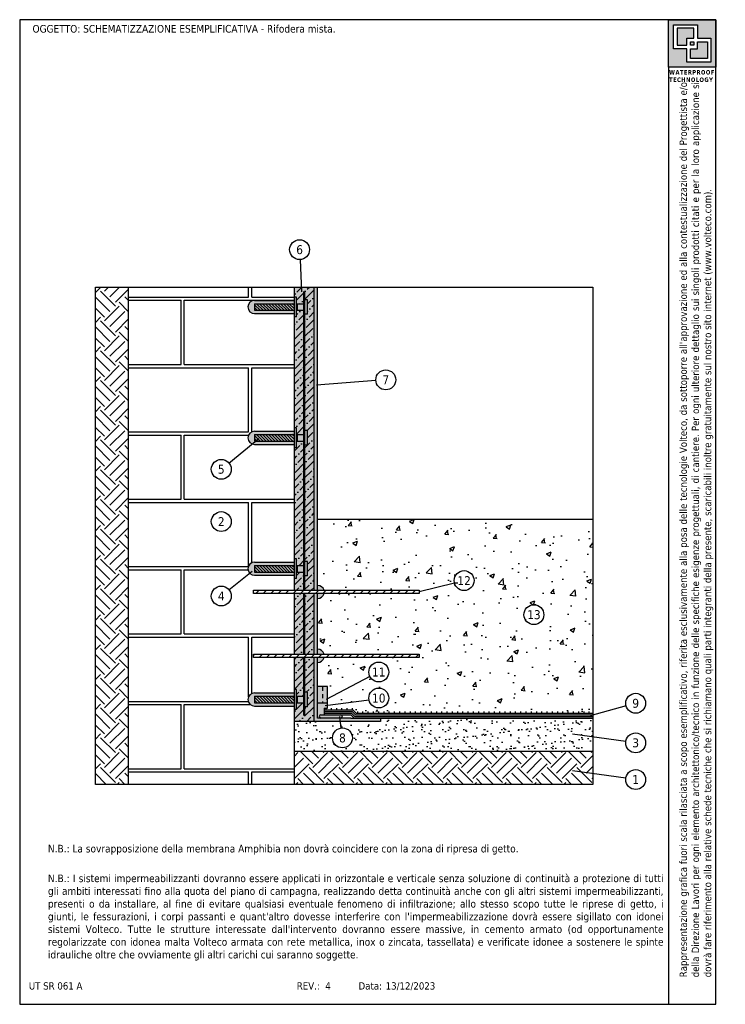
# Model space of a CAD drawing. Extents: x 81083 to 81104.3, y -8484.4 to -8454.7.
import ezdxf
from ezdxf.enums import TextEntityAlignment as Align

# ---------------------------------------------------------------- set-up
doc = ezdxf.new("R2010")
doc.units = 0
doc.header["$LTSCALE"] = 25
doc.header["$MEASUREMENT"] = 0
for name, pattern in [('CONTINUA', [0]), ('HIDDEN', [0.375, 0.25, -0.125]), ('TRATTEGGIATA', [0.75, 0.5, -0.25])]:
    doc.linetypes.add(name, pattern=pattern)
doc.layers.get('0').update_dxf_attribs({"linetype": 'CONTINUOUS'})
doc.layers.add('0.4', color=7, linetype='CONTINUA', lineweight=30)
doc.layers.add('143', color=7, linetype='CONTINUA')
doc.layers.add('contorno', color=6, linetype='CONTINUOUS', plot=False)
doc.layers.add('nascosto', color=7, linetype='CONTINUOUS', lineweight=25, plot=False)
doc.styles.add('Tahoma', font='tahoma.ttf', dxfattribs={"height": 0.35})
pattern_1 = [(45, (76174.60351, -9430.36877), (0.084189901, 0.308696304), [0.396875, -0.079375, 0, -0.079375])]

msp = doc.modelspace()

# ---------------------------------------------------------------- hatches: boundary and pattern name
at = {"linetype": 'CONTINUA', "lineweight": 5}
h = msp.add_hatch(dxfattribs=at)
h.set_pattern_fill('EARTH', color=8, scale=0.1, angle=45, style=0)
h.set_pattern_definition([(45, (76174.6035, -9430.3688), (0, 0.89802561), [0.635, -0.635]), (45, (76174.43513, -9430.2004), (0, 0.89802561), [0.635, -0.635]), (45, (76174.26675, -9430.032), (0, 0.89802561), [0.635, -0.635]), (135, (76174.26675, -9429.91976), (-0.89802561, 0), [0.635, -0.635]), (135, (76174.43513, -9429.7514), (-0.89802561, 0), [0.635, -0.635]), (135, (76174.6035, -9429.583), (-0.89802561, 0), [0.635, -0.635])])
h.paths.add_polyline_path([(81100.301, -8476.735), (81091.301, -8476.735), (81091.301, -8477.735), (81100.301, -8477.735)])
h.paths.add_polyline_path([(81086.301, -8462.735), (81085.301, -8462.735), (81085.301, -8477.735), (81086.301, -8477.735)])
at = {"linetype": 'CONTINUA'}
h = msp.add_hatch(dxfattribs=at)
h.set_pattern_fill('AR-B816C', color=256, scale=0.01, style=0)
h.set_pattern_definition([(0, (76174.6035, -9430.3688), (2.032, 2.032), [3.96875, -0.09525]), (0, (76172.5715, -9430.2735), (2.032, 2.032), [3.96875, -0.09525]), (90, (76174.6035, -9430.3688), (-2.032, 2.032), [-2.12725, 1.93675]), (90, (76174.5083, -9430.3688), (-2.032, 2.032), [-2.12725, 1.93675])])
h.paths.add_polyline_path([(81091.301, -8467.483), (81090.101, -8467.483, -1), (81090.101, -8467.083), (81091.301, -8467.083), (81091.301, -8466.983), (81091.301, -8463.536), (81090.101, -8463.536, -1), (81090.101, -8463.136), (81091.301, -8463.136), (81091.301, -8463.036), (81091.301, -8462.735), (81086.301, -8462.735), (81086.301, -8477.735), (81091.301, -8477.735), (81091.301, -8475.377), (81090.101, -8475.377, -1), (81090.101, -8474.977), (81091.301, -8474.977), (81091.301, -8474.877), (81091.301, -8473.907), (81090.068, -8473.907), (81090.068, -8473.807), (81091.301, -8473.807), (81091.301, -8471.982), (81090.068, -8471.982), (81090.068, -8471.882), (81091.301, -8471.882), (81091.301, -8471.43), (81090.101, -8471.43, -1), (81090.101, -8471.03), (81091.301, -8471.03), (81091.301, -8470.93)])
h = msp.add_hatch(color=253)
h.dxf.hatch_style = 1
h.paths.add_polyline_path([(81091.901, -8462.735), (81091.301, -8462.735), (81091.301, -8463.036), (81091.361, -8463.036), (81091.361, -8463.256), (81091.381, -8463.236), (81091.381, -8463.436), (81091.361, -8463.636), (81091.301, -8463.636), (81091.301, -8466.983), (81091.361, -8466.983), (81091.361, -8467.203), (81091.381, -8467.183), (81091.621, -8467.183), (81091.621, -8467.063), (81091.701, -8467.063), (81091.701, -8467.503), (81091.621, -8467.503), (81091.621, -8467.383), (81091.361, -8467.383), (81091.361, -8467.583), (81091.301, -8467.583), (81091.301, -8470.93), (81091.361, -8470.93), (81091.361, -8471.15), (81091.381, -8471.13), (81091.621, -8471.13), (81091.621, -8471.01), (81091.701, -8471.01), (81091.701, -8471.45), (81091.621, -8471.45), (81091.621, -8471.33), (81091.361, -8471.33), (81091.361, -8471.53), (81091.301, -8471.53), (81091.301, -8471.882), (81091.901, -8471.882)])
h.paths.add_polyline_path([(81091.621, -8463.116), (81091.701, -8463.116), (81091.701, -8463.556), (81091.621, -8463.556)], flags=16)
h = msp.add_hatch()
h.set_pattern_fill('ANSI36', color=256, scale=0.05)
h.set_pattern_definition(pattern_1)
h.paths.add_polyline_path([(81091.901, -8462.735), (81091.301, -8462.735), (81091.301, -8463.036), (81091.361, -8463.036), (81091.361, -8463.256), (81091.381, -8463.236), (81091.621, -8463.236), (81091.621, -8463.116), (81091.701, -8463.116), (81091.701, -8463.556), (81091.621, -8463.556), (81091.621, -8463.436), (81091.601, -8463.436), (81091.601, -8467.183), (81091.621, -8467.183), (81091.621, -8467.063), (81091.701, -8467.063), (81091.701, -8467.503), (81091.621, -8467.503), (81091.621, -8467.383), (81091.601, -8467.383), (81091.601, -8471.13), (81091.621, -8471.13), (81091.621, -8471.01), (81091.701, -8471.01), (81091.701, -8471.45), (81091.621, -8471.45), (81091.621, -8471.33), (81091.601, -8471.33), (81091.601, -8471.882), (81091.901, -8471.882)])
h = msp.add_hatch(color=146)
h.dxf.hatch_style = 1
h.paths.add_polyline_path([(81092.001, -8462.735), (81091.901, -8462.735), (81091.901, -8471.882), (81092.001, -8471.882)])
h.paths.add_polyline_path([(81092.001, -8471.982), (81091.901, -8471.982), (81091.901, -8473.807), (81092.001, -8473.807)])
h.paths.add_polyline_path([(81092.001, -8473.907), (81091.901, -8473.907), (81091.901, -8475.835), (81093.901, -8475.835), (81093.901, -8475.735), (81092.001, -8475.735)])
h = msp.add_hatch(color=58)
h.dxf.hatch_style = 1
h.paths.add_polyline_path([(81090.101, -8467.183), (81091.301, -8467.183), (81091.301, -8467.083), (81090.101, -8467.083, 0.826373), (81090.027, -8467.469), (81090.131, -8467.383), (81090.101, -8467.383)])
h.paths.add_polyline_path([(81091.301, -8467.383), (81090.131, -8467.383), (81090.027, -8467.469, 0.095067), (81090.101, -8467.483), (81091.301, -8467.483)])
h.paths.add_polyline_path([(81091.301, -8463.136), (81090.101, -8463.136, 1), (81090.101, -8463.536), (81091.301, -8463.536), (81091.301, -8463.436), (81090.101, -8463.436), (81090.101, -8463.236), (81091.301, -8463.236)])
h = msp.add_hatch(color=8)
h.dxf.hatch_style = 1
h.paths.add_polyline_path([(81091.301, -8467.183), (81090.101, -8467.183), (81090.101, -8467.381), (81090.103, -8467.383), (81091.301, -8467.383)])
h.paths.add_polyline_path([(81091.301, -8463.236), (81090.101, -8463.236), (81090.101, -8463.434), (81090.103, -8463.436), (81091.301, -8463.436)])
h = msp.add_hatch()
h.set_pattern_fill('ANSI31', color=256, scale=0.02, angle=-90)
h.set_pattern_definition([(315, (79913.139576, -6153.445753), (0.0449012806, 0.0449012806), [])])
h.paths.add_polyline_path([(81091.301, -8463.436), (81091.301, -8463.236), (81090.101, -8463.236), (81090.101, -8463.434), (81090.103, -8463.436)])
h = msp.add_hatch(color=8)
h.dxf.hatch_style = 1
h.paths.add_polyline_path([(81091.361, -8466.983), (81091.301, -8466.983), (81091.301, -8467.583), (81091.361, -8467.583)])
h.paths.add_polyline_path([(81091.381, -8467.183), (81091.361, -8467.203), (81091.361, -8467.363), (81091.381, -8467.383)])
h.paths.add_polyline_path([(81091.601, -8467.183), (81091.381, -8467.183), (81091.381, -8467.383), (81091.601, -8467.383)])
h.paths.add_polyline_path([(81091.621, -8467.183), (81091.601, -8467.183), (81091.601, -8467.383), (81091.621, -8467.383)])
h.paths.add_polyline_path([(81091.701, -8467.063), (81091.621, -8467.063), (81091.621, -8467.503), (81091.701, -8467.503)])
h.paths.add_polyline_path([(81091.361, -8463.036), (81091.301, -8463.036), (81091.301, -8463.636), (81091.361, -8463.636)])
h.paths.add_polyline_path([(81091.381, -8463.236), (81091.361, -8463.256), (81091.361, -8463.416), (81091.381, -8463.436)])
h.paths.add_polyline_path([(81091.601, -8463.236), (81091.381, -8463.236), (81091.381, -8463.436), (81091.601, -8463.436)])
h.paths.add_polyline_path([(81091.621, -8463.236), (81091.601, -8463.236), (81091.601, -8463.436), (81091.621, -8463.436)])
h.paths.add_polyline_path([(81091.701, -8463.116), (81091.621, -8463.116), (81091.621, -8463.556), (81091.701, -8463.556)])
h = msp.add_hatch()
h.set_pattern_fill('ANSI36', color=256, scale=0.05)
h.set_pattern_definition(pattern_1)
h.paths.add_polyline_path([(81091.601, -8463.436), (81091.361, -8463.436), (81091.361, -8463.636), (81091.301, -8463.636), (81091.301, -8466.983), (81091.361, -8466.983), (81091.361, -8467.203), (81091.381, -8467.183), (81091.601, -8467.183)])
h.paths.add_polyline_path([(81091.601, -8467.383), (81091.361, -8467.383), (81091.361, -8467.583), (81091.301, -8467.583), (81091.301, -8470.93), (81091.361, -8470.93), (81091.361, -8471.15), (81091.381, -8471.13), (81091.601, -8471.13)])
h.paths.add_polyline_path([(81091.601, -8471.33), (81091.381, -8471.33), (81091.361, -8471.31), (81091.361, -8471.53), (81091.301, -8471.53), (81091.301, -8471.882), (81091.601, -8471.882)])
h.paths.add_polyline_path([(81091.601, -8471.982), (81091.301, -8471.982), (81091.301, -8473.807), (81091.601, -8473.807)])
h = msp.add_hatch()
h.set_pattern_fill('ANSI31', color=256, scale=0.02, angle=-90)
h.set_pattern_definition([(315, (79913.139576, -6157.392753), (0.0449012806, 0.0449012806), [])])
h.paths.add_polyline_path([(81091.301, -8467.383), (81091.301, -8467.183), (81090.101, -8467.183), (81090.101, -8467.381), (81090.103, -8467.383)])
h = msp.add_hatch()
h.set_pattern_fill('AR-CONC', color=256, scale=0.008)
h.set_pattern_definition([(50, (75010.0704, -9394.9214), (1.45747735, -0.12751268), [0.1524, -1.6764]), (355, (75010.0704, -9394.9214), (-0.28194737, 1.52845476), [0.12192, -1.34112467]), (100.451445, (75010.1918, -9394.932), (1.17552998, 1.400942), [0.12952007, -1.42472196]), (46.1842, (75010.0704, -9394.515), (2.16863233, -0.3363386), [0.2286, -2.5146]), (96.635558, (75010.251, -9394.543), (1.8992331, 1.979409), [0.1942802, -2.1370849]), (351.18415, (75010.0704, -9394.515), (1.8992331, 1.979409), [0.1828797, -2.01167786]), (21, (75010.2736, -9394.6166), (1.21291513, -0.81812159), [0.1524, -1.6764]), (326, (75010.2736, -9394.6166), (0.49441623, 1.47350373), [0.12192, -1.34112]), (71.451445, (75010.3746, -9394.6847), (1.70733135, 0.65538215), [0.12952007, -1.4247195]), (37.5, (75010.07035, -9394.92137), (0.024708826, 0.67644031), [0, -1.324864, 0, -1.36144, 0, -1.3462]), (7.5, (75010.07035, -9394.9214), (0.5345573, 0.8014446), [0, -0.776224, 0, -1.294384, 0, -0.51308]), (327.5, (75009.6172, -9394.92137), (1.08472476, -0.04582995), [0, -0.508, 0, -1.58496, 0, -2.10312]), (317.5, (75009.414, -9394.9214), (1.18503345, 0.20341193), [0, -0.6604, 0, -1.052576, 0, -1.49352])])
edge = h.paths.add_edge_path()
edge.add_line((81100.301, -8469.735), (81092.001, -8469.735))
edge.add_line((81092.001, -8469.735), (81092.001, -8471.732))
edge.add_arc((81092.001, -8471.932), 0.2, 14.4775, 90, ccw=False)
edge.add_line((81092.194, -8471.882), (81095.068, -8471.882))
edge.add_line((81095.068, -8471.882), (81095.068, -8471.932))
edge.add_line((81095.068, -8471.932), (81096.129, -8471.663))
edge.add_arc((81096.42, -8471.589), 0.3, 180, 194.2073, ccw=False)
edge.add_arc((81096.42, -8471.589), 0.3, 0, 180, ccw=False)
edge.add_arc((81096.42, -8471.589), 0.3, -165.7927, 0, ccw=False)
edge.add_line((81096.129, -8471.663), (81095.068, -8471.932))
edge.add_line((81095.068, -8471.932), (81095.068, -8471.982))
edge.add_line((81095.068, -8471.982), (81092.194, -8471.982))
edge.add_arc((81092.001, -8471.932), 0.2, 270, 345.5225, ccw=False)
edge.add_line((81092.001, -8472.132), (81092.001, -8473.657))
edge.add_arc((81092.001, -8473.857), 0.2, 14.4775, 90, ccw=False)
edge.add_line((81092.194, -8473.807), (81095.068, -8473.807))
edge.add_line((81095.068, -8473.807), (81095.068, -8473.907))
edge.add_line((81095.068, -8473.907), (81092.194, -8473.907))
edge.add_arc((81092.001, -8473.857), 0.2, 270, 345.5225, ccw=False)
edge.add_line((81092.001, -8474.057), (81092.001, -8474.785))
edge.add_line((81092.001, -8474.785), (81092.301, -8474.785))
edge.add_line((81092.301, -8474.785), (81092.301, -8475.102))
edge.add_line((81092.301, -8475.102), (81093.581, -8474.486))
edge.add_arc((81093.847, -8474.347), 0.3, 180, 207.5805, ccw=False)
edge.add_arc((81093.847, -8474.347), 0.3, 0, 180, ccw=False)
edge.add_arc((81093.847, -8474.347), 0.3, 207.5805, 360, ccw=False)
edge.add_line((81093.581, -8474.486), (81092.301, -8475.102))
edge.add_line((81092.301, -8475.102), (81092.301, -8475.354))
edge.add_line((81092.301, -8475.354), (81093.553, -8475.193))
edge.add_arc((81093.847, -8475.132), 0.3, 180, 191.655, ccw=False)
edge.add_arc((81093.847, -8475.132), 0.3, 0, 180, ccw=False)
edge.add_arc((81093.847, -8475.132), 0.3, -168.345, 0, ccw=False)
edge.add_line((81093.553, -8475.193), (81092.301, -8475.354))
edge.add_line((81092.301, -8475.354), (81092.301, -8475.435))
edge.add_line((81092.301, -8475.435), (81093.083, -8475.435))
edge.add_line((81093.083, -8475.435), (81093.183, -8475.535))
edge.add_line((81093.183, -8475.535), (81100.301, -8475.535))
edge.add_line((81100.301, -8475.535), (81100.301, -8469.735))
edge = h.paths.add_edge_path(flags=16)
edge.add_arc((81098.526, -8472.617), 0.3, 0, 360)
h.paths.add_polyline_path([(81098.253, -8472.828), (81098.799, -8472.828), (81098.799, -8472.406), (81098.253, -8472.406)], flags=16)
h = msp.add_hatch(color=58)
h.dxf.hatch_style = 1
h.paths.add_polyline_path([(81091.301, -8474.977), (81090.101, -8474.977, 0.300008), (81089.917, -8475.099), (81090.101, -8475.158), (81090.101, -8475.077), (81091.301, -8475.077)])
h.paths.add_polyline_path([(81091.301, -8475.277), (81090.101, -8475.277), (81090.101, -8475.158), (81089.917, -8475.099, 0.538453), (81090.101, -8475.377), (81091.301, -8475.377)])
h.paths.add_polyline_path([(81091.301, -8471.03), (81090.101, -8471.03, 1), (81090.101, -8471.43), (81091.301, -8471.43), (81091.301, -8471.33), (81090.101, -8471.33), (81090.101, -8471.13), (81091.301, -8471.13)])
h = msp.add_hatch(color=8)
h.dxf.hatch_style = 1
h.paths.add_polyline_path([(81091.701, -8471.01), (81091.621, -8471.01), (81091.621, -8471.45), (81091.701, -8471.45)])
h.paths.add_polyline_path([(81091.601, -8471.13), (81091.381, -8471.13), (81091.381, -8471.33), (81091.601, -8471.33)])
h.paths.add_polyline_path([(81091.621, -8471.13), (81091.601, -8471.13), (81091.601, -8471.33), (81091.621, -8471.33)])
h.paths.add_polyline_path([(81091.381, -8471.13), (81091.361, -8471.15), (81091.361, -8471.31), (81091.381, -8471.33)])
h.paths.add_polyline_path([(81091.361, -8470.93), (81091.301, -8470.93), (81091.301, -8471.53), (81091.361, -8471.53)])
h.paths.add_polyline_path([(81091.301, -8471.13), (81090.101, -8471.13), (81090.101, -8471.328), (81090.103, -8471.33), (81091.301, -8471.33)])
h.paths.add_polyline_path([(81091.701, -8474.957), (81091.621, -8474.957), (81091.621, -8475.397), (81091.701, -8475.397)])
h.paths.add_polyline_path([(81091.601, -8475.077), (81091.381, -8475.077), (81091.381, -8475.277), (81091.601, -8475.277)])
h.paths.add_polyline_path([(81091.621, -8475.077), (81091.601, -8475.077), (81091.601, -8475.277), (81091.621, -8475.277)])
h.paths.add_polyline_path([(81091.361, -8474.877), (81091.301, -8474.877), (81091.301, -8475.477), (81091.361, -8475.477)])
h.paths.add_polyline_path([(81091.381, -8475.077), (81091.361, -8475.097), (81091.361, -8475.257), (81091.381, -8475.277)])
h.paths.add_polyline_path([(81091.301, -8475.077), (81090.101, -8475.077), (81090.101, -8475.275), (81090.103, -8475.277), (81091.301, -8475.277)])
h = msp.add_hatch()
h.set_pattern_fill('ANSI31', color=256, scale=0.02, angle=-90)
h.set_pattern_definition([(315, (79913.139576, -6161.339753), (0.0449012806, 0.0449012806), [])])
h.paths.add_polyline_path([(81091.301, -8471.33), (81091.301, -8471.13), (81090.101, -8471.13), (81090.101, -8471.328), (81090.103, -8471.33)])
h = msp.add_hatch()
h.set_pattern_fill('ANSI31', color=256, scale=0.05)
h.set_pattern_definition([(45, (76174.60351, -9430.36877), (-0.1122532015, 0.1122532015), [])])
h.paths.add_polyline_path([(81095.068, -8473.807), (81090.068, -8473.807), (81090.068, -8473.907), (81095.068, -8473.907)])
h.paths.add_polyline_path([(81095.068, -8471.882), (81090.068, -8471.882), (81090.068, -8471.982), (81095.068, -8471.982)])
at = {"linetype": 'CONTINUA', "true_color": 0xf8991e}
h = msp.add_hatch(color=30, dxfattribs=at)
h.dxf.hatch_style = 1
edge = h.paths.add_edge_path()
edge.add_line((81092.194, -8473.907), (81092.001, -8473.907))
edge.add_line((81092.001, -8473.907), (81092.001, -8474.057))
edge.add_arc((81092.001, -8473.857), 0.2, 270, 345.5225)
edge = h.paths.add_edge_path()
edge.add_line((81092.001, -8473.657), (81092.001, -8473.807))
edge.add_line((81092.001, -8473.807), (81092.194, -8473.807))
edge.add_arc((81092.001, -8473.857), 0.2, 14.4775, 90)
edge = h.paths.add_edge_path()
edge.add_line((81092.001, -8471.732), (81092.001, -8471.882))
edge.add_line((81092.001, -8471.882), (81092.194, -8471.882))
edge.add_arc((81092.001, -8471.932), 0.2, 14.4775, 90)
edge = h.paths.add_edge_path()
edge.add_line((81092.194, -8471.982), (81092.001, -8471.982))
edge.add_line((81092.001, -8471.982), (81092.001, -8472.132))
edge.add_arc((81092.001, -8471.932), 0.2, 270, 345.5225)
edge = h.paths.add_edge_path()
edge.add_line((81092.301, -8475.435), (81092.301, -8475.285))
edge.add_line((81092.301, -8475.285), (81092.001, -8475.285))
edge.add_line((81092.001, -8475.285), (81092.001, -8475.735))
edge.add_line((81092.001, -8475.735), (81092.101, -8475.735))
edge.add_arc((81092.101, -8475.685), 0.05, 90, 270, ccw=False)
edge.add_line((81092.101, -8475.635), (81092.201, -8475.635))
edge.add_line((81092.201, -8475.635), (81092.201, -8475.435))
edge.add_line((81092.201, -8475.435), (81092.301, -8475.435))
h = msp.add_hatch(color=253)
h.dxf.hatch_style = 1
h.paths.add_polyline_path([(81091.601, -8471.982), (81091.301, -8471.982), (81091.301, -8473.807), (81091.601, -8473.807)])
h.paths.add_polyline_path([(81091.901, -8471.982), (81091.601, -8471.982), (81091.601, -8473.807), (81091.901, -8473.807)])
h.paths.add_polyline_path([(81091.601, -8473.907), (81091.301, -8473.907), (81091.301, -8474.877), (81091.361, -8474.877), (81091.361, -8475.097), (81091.381, -8475.077), (81091.601, -8475.077)], flags=17)
h.paths.add_polyline_path([(81091.381, -8475.277), (81091.361, -8475.257), (81091.361, -8475.477), (81091.301, -8475.477), (81091.301, -8475.835), (81091.901, -8475.835), (81091.901, -8473.907), (81091.601, -8473.907), (81091.601, -8475.077), (81091.621, -8475.077), (81091.621, -8474.957), (81091.701, -8474.957), (81091.701, -8475.397), (81091.621, -8475.397), (81091.621, -8475.277)])
h = msp.add_hatch()
h.set_pattern_fill('ANSI36', color=256, scale=0.05)
h.set_pattern_definition(pattern_1)
h.paths.add_polyline_path([(81091.901, -8473.907), (81091.601, -8473.907), (81091.601, -8475.077), (81091.621, -8475.077), (81091.621, -8474.957), (81091.701, -8474.957), (81091.701, -8475.397), (81091.621, -8475.397), (81091.621, -8475.277), (81091.381, -8475.277), (81091.361, -8475.257), (81091.361, -8475.477), (81091.301, -8475.477), (81091.301, -8475.835), (81091.901, -8475.835)])
h.paths.add_polyline_path([(81091.901, -8471.982), (81091.601, -8471.982), (81091.601, -8473.807), (81091.901, -8473.807)])
h = msp.add_hatch()
h.set_pattern_fill('ANSI36', color=256, scale=0.05)
h.set_pattern_definition(pattern_1)
h.paths.add_polyline_path([(81091.601, -8473.907), (81091.301, -8473.907), (81091.301, -8474.877), (81091.361, -8474.877), (81091.361, -8475.097), (81091.381, -8475.077), (81091.601, -8475.077)])
at = {"linetype": 'CONTINUA', "true_color": 0xf8d731}
h = msp.add_hatch(color=40, dxfattribs=at)
h.dxf.hatch_style = 1
h.paths.add_polyline_path([(81092.301, -8474.785), (81092.151, -8474.785), (81092.151, -8475.285), (81092.301, -8475.285)])
h.paths.add_polyline_path([(81092.151, -8474.785), (81092.001, -8474.785), (81092.001, -8475.285), (81092.151, -8475.285)])
h = msp.add_hatch()
h.set_pattern_fill('ANSI31', color=256, scale=0.02, angle=-90)
h.set_pattern_definition([(315, (79913.139576, -6165.286753), (0.0449012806, 0.0449012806), [])])
h.paths.add_polyline_path([(81091.301, -8475.277), (81091.301, -8475.077), (81090.101, -8475.077), (81090.101, -8475.275), (81090.103, -8475.277)])
h = msp.add_hatch()
h.set_pattern_fill('LINE', color=256, scale=0.05, angle=90)
h.set_pattern_definition([(90, (75010.07035, -9394.92137), (-0.15875, 1e-17), [])])
h.paths.add_polyline_path([(81100.301, -8475.535), (81093.183, -8475.535), (81093.083, -8475.435), (81092.201, -8475.435), (81092.201, -8475.485), (81093.063, -8475.485), (81093.163, -8475.585), (81100.301, -8475.585)])
h = msp.add_hatch(color=4)
h.dxf.hatch_style = 1
h.paths.add_polyline_path([(81100.301, -8475.585), (81093.163, -8475.585), (81093.063, -8475.485), (81092.201, -8475.485), (81092.201, -8475.535), (81093.042, -8475.535), (81093.142, -8475.635), (81100.301, -8475.635)])
h.paths.add_polyline_path([(81100.301, -8475.685), (81093.121, -8475.685), (81093.021, -8475.585), (81092.201, -8475.585), (81092.201, -8475.635), (81093.001, -8475.635), (81093.101, -8475.735), (81100.301, -8475.735)])
h = msp.add_hatch()
h.set_pattern_fill('AR-SAND', color=256, scale=0.008)
h.set_pattern_definition([(37.5, (75010.07035, -9394.92137), (-0.01280025, 0.39153059), [0, -0.308864, 0, -0.34544, 0, -0.3302]), (7.5, (75010.07035, -9394.92137), (0.359618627, 0.57346008), [0, -0.166624, 0, -0.278384, 0, -0.10668]), (327.5, (75009.8204, -9394.92137), (0.632793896, 0.001149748), [0, -0.1016, 0, -0.36576, 0, -0.47752]), (317.5, (75009.8204, -9394.92137), (0.61084516, 0.17834346), [0, -0.0508, 0, -0.239776, 0, -0.27432])])
h.paths.add_polyline_path([(81100.301, -8475.735), (81093.901, -8475.735), (81093.901, -8475.835), (81092.689, -8475.835), (81092.714, -8476.037, -0.450409), (81093.051, -8476.334, -1), (81092.451, -8476.334, -0.378922), (81092.714, -8476.037), (81092.689, -8475.835), (81091.901, -8475.835), (81091.301, -8475.835), (81091.301, -8476.735), (81100.301, -8476.735)])
at = {"linetype": 'CONTINUA'}
h = msp.add_hatch(color=3, dxfattribs=at)
h.dxf.hatch_style = 1
h.paths.add_polyline_path([(81092.701, -8475.635), (81092.101, -8475.635, 1), (81092.101, -8475.735), (81092.701, -8475.735, 1)])
at = {"layer": '0.4'}
h = msp.add_hatch(color=252, dxfattribs=at)
h.dxf.hatch_style = 1
h.paths.add_polyline_path([(81104.016, -8454.67), (81102.585, -8454.67), (81102.585, -8456.1), (81104.016, -8456.1)])
h.paths.add_polyline_path([(81102.735, -8454.821), (81103.458, -8454.821), (81103.458, -8455.226), (81103.867, -8455.226), (81103.867, -8455.949), (81103.143, -8455.949), (81103.143, -8455.544), (81102.735, -8455.544)], flags=16)
h.paths.add_polyline_path([(81102.842, -8454.928), (81103.352, -8454.928), (81103.352, -8455.226), (81103.143, -8455.226), (81103.143, -8455.437), (81102.842, -8455.437)], flags=0)
h.paths.add_polyline_path([(81103.25, -8455.333), (81103.352, -8455.333), (81103.352, -8455.437), (81103.25, -8455.437)], flags=0)
h.paths.add_polyline_path([(81103.25, -8455.544), (81103.458, -8455.544), (81103.458, -8455.333), (81103.76, -8455.333), (81103.76, -8455.842), (81103.25, -8455.842)], flags=0)
h.paths.add_polyline_path([(81103.352, -8454.928), (81102.842, -8454.928), (81102.842, -8455.437), (81103.143, -8455.437), (81103.143, -8455.226), (81103.352, -8455.226)], flags=0)
h.paths.add_polyline_path([(81103.352, -8455.333), (81103.25, -8455.333), (81103.25, -8455.437), (81103.352, -8455.437)], flags=0)
h.paths.add_polyline_path([(81103.76, -8455.333), (81103.458, -8455.333), (81103.458, -8455.544), (81103.25, -8455.544), (81103.25, -8455.842), (81103.76, -8455.842)], flags=0)
h = msp.add_hatch(color=252, dxfattribs=at)
h.dxf.hatch_style = 1
h.paths.add_polyline_path([(81103.352, -8454.928), (81102.842, -8454.928), (81102.842, -8455.437), (81103.143, -8455.437), (81103.143, -8455.226), (81103.352, -8455.226)])
h.paths.add_polyline_path([(81103.352, -8455.333), (81103.25, -8455.333), (81103.25, -8455.437), (81103.352, -8455.437)], flags=17)
h.paths.add_polyline_path([(81103.76, -8455.333), (81103.458, -8455.333), (81103.458, -8455.544), (81103.25, -8455.544), (81103.25, -8455.842), (81103.76, -8455.842)])

# ---------------------------------------------------------------- linework, layer by layer
for p, q in [((81091.471, -8461.906), (81091.513, -8462.879)), ((81086.301, -8477.735), (81086.301, -8462.735)), ((81091.301, -8471.882), (81091.301, -8462.735)), ((81091.901, -8471.882), (81091.901, -8462.735)), ((81092.001, -8471.882), (81092.001, -8462.735)), ((81090.101, -8463.136), (81091.301, -8463.136)), ((81090.101, -8463.236), (81091.301, -8463.236)), ((81090.101, -8463.236), (81090.101, -8463.436)), ((81091.301, -8463.636), (81091.301, -8463.036)), ((81091.361, -8463.036), (81091.301, -8463.036)), ((81091.361, -8463.636), (81091.361, -8463.036)), ((81091.361, -8463.256), (81091.381, -8463.236)), ((81091.381, -8463.236), (81091.621, -8463.236)), ((81091.381, -8463.236), (81091.381, -8463.436)), ((81091.621, -8463.556), (81091.621, -8463.116)), ((81091.701, -8463.116), (81091.621, -8463.116)), ((81091.701, -8463.556), (81091.701, -8463.116)), ((81090.101, -8463.436), (81091.301, -8463.436)), ((81090.101, -8463.536), (81091.301, -8463.536)), ((81091.381, -8463.436), (81091.361, -8463.416)), ((81091.381, -8463.436), (81091.621, -8463.436)), ((81091.701, -8463.556), (81091.621, -8463.556)), ((81091.361, -8463.636), (81091.301, -8463.636)), ((81093.759, -8465.557), (81091.97, -8465.697)), ((81090.101, -8467.083), (81091.301, -8467.083)), ((81091.301, -8467.583), (81091.301, -8466.983)), ((81091.361, -8466.983), (81091.301, -8466.983)), ((81091.361, -8467.583), (81091.361, -8466.983)), ((81091.621, -8467.503), (81091.621, -8467.063)), ((81091.701, -8467.063), (81091.621, -8467.063)), ((81091.701, -8467.503), (81091.701, -8467.063)), ((81089.328, -8468.042), (81090.231, -8467.301)), ((81090.101, -8467.183), (81091.301, -8467.183)), ((81090.101, -8467.183), (81090.101, -8467.383)), ((81090.101, -8467.383), (81091.301, -8467.383)), ((81091.361, -8467.203), (81091.381, -8467.183)), ((81091.381, -8467.383), (81091.361, -8467.363)), ((81091.381, -8467.183), (81091.621, -8467.183)), ((81091.381, -8467.183), (81091.381, -8467.383)), ((81091.381, -8467.383), (81091.621, -8467.383)), ((81090.101, -8467.483), (81091.301, -8467.483)), ((81091.361, -8467.583), (81091.301, -8467.583)), ((81091.701, -8467.503), (81091.621, -8467.503)), ((81092.001, -8469.735), (81100.301, -8469.735)), ((81090.101, -8471.03), (81091.301, -8471.03)), ((81091.301, -8471.53), (81091.301, -8470.93)), ((81091.361, -8470.93), (81091.301, -8470.93)), ((81091.361, -8471.53), (81091.361, -8470.93)), ((81091.621, -8471.45), (81091.621, -8471.01)), ((81091.701, -8471.01), (81091.621, -8471.01)), ((81091.701, -8471.45), (81091.701, -8471.01)), ((81089.328, -8471.863), (81090.025, -8471.303)), ((81090.101, -8471.13), (81091.301, -8471.13)), ((81090.101, -8471.13), (81090.101, -8471.33)), ((81090.101, -8471.33), (81091.301, -8471.33)), ((81091.361, -8471.15), (81091.381, -8471.13)), ((81091.381, -8471.33), (81091.361, -8471.31)), ((81091.381, -8471.13), (81091.621, -8471.13)), ((81091.381, -8471.13), (81091.381, -8471.33)), ((81091.381, -8471.33), (81091.621, -8471.33)), ((81090.101, -8471.43), (81091.301, -8471.43)), ((81091.361, -8471.53), (81091.301, -8471.53)), ((81091.701, -8471.45), (81091.621, -8471.45)), ((81090.068, -8471.882), (81095.068, -8471.882)), ((81090.068, -8471.982), (81090.068, -8471.882)), ((81096.129, -8471.663), (81095.068, -8471.932)), ((81095.068, -8471.882), (81095.068, -8471.982)), ((81095.068, -8471.982), (81090.068, -8471.982)), ((81091.301, -8473.807), (81091.301, -8471.982)), ((81091.901, -8473.807), (81091.901, -8471.982)), ((81092.001, -8473.807), (81092.001, -8471.982)), ((81090.068, -8473.807), (81095.068, -8473.807)), ((81090.068, -8473.907), (81090.068, -8473.807)), ((81095.068, -8473.907), (81090.068, -8473.907)), ((81091.301, -8477.735), (81091.301, -8473.907)), ((81091.901, -8475.835), (81091.901, -8473.907)), ((81092.001, -8475.735), (81092.001, -8473.907)), ((81095.068, -8473.807), (81095.068, -8473.907)), ((81093.581, -8474.486), (81092.255, -8475.179)), ((81091.301, -8475.477), (81091.301, -8474.877)), ((81091.361, -8474.877), (81091.301, -8474.877)), ((81091.361, -8475.477), (81091.361, -8474.877)), ((81090.101, -8474.977), (81091.301, -8474.977)), ((81090.101, -8475.077), (81091.301, -8475.077)), ((81090.101, -8475.077), (81090.101, -8475.277)), ((81091.361, -8475.097), (81091.381, -8475.077)), ((81091.381, -8475.077), (81091.621, -8475.077)), ((81091.381, -8475.077), (81091.381, -8475.277)), ((81091.621, -8475.397), (81091.621, -8474.957)), ((81091.701, -8474.957), (81091.621, -8474.957)), ((81091.701, -8475.397), (81091.701, -8474.957)), ((81090.101, -8475.277), (81091.301, -8475.277)), ((81090.101, -8475.377), (81091.301, -8475.377)), ((81091.361, -8475.477), (81091.301, -8475.477)), ((81091.381, -8475.277), (81091.361, -8475.257)), ((81091.381, -8475.277), (81091.621, -8475.277)), ((81091.701, -8475.397), (81091.621, -8475.397)), ((81092.301, -8475.285), (81092.001, -8475.285)), ((81092.201, -8475.435), (81092.301, -8475.435)), ((81092.201, -8475.435), (81092.201, -8475.635)), ((81092.201, -8475.485), (81093.063, -8475.485)), ((81093.553, -8475.193), (81092.229, -8475.363)), ((81093.163, -8475.585), (81093.063, -8475.485)), ((81101.307, -8475.369), (81100.226, -8475.668)), ((81093.001, -8475.735), (81092.001, -8475.735)), ((81092.101, -8475.635), (81093.001, -8475.635)), ((81092.201, -8475.535), (81093.042, -8475.535)), ((81092.201, -8475.585), (81093.021, -8475.585)), ((81092.714, -8476.037), (81092.671, -8475.684)), ((81093.101, -8475.735), (81093.001, -8475.635)), ((81093.001, -8475.735), (81100.301, -8475.735)), ((81093.121, -8475.685), (81093.021, -8475.585)), ((81093.142, -8475.635), (81093.042, -8475.535)), ((81093.121, -8475.685), (81100.301, -8475.685)), ((81093.142, -8475.635), (81100.301, -8475.635)), ((81093.163, -8475.585), (81100.301, -8475.585)), ((81093.901, -8475.735), (81093.901, -8475.835)), ((81091.901, -8475.835), (81091.301, -8475.835)), ((81093.901, -8475.835), (81091.901, -8475.835)), ((81101.299, -8476.441), (81099.694, -8476.217)), ((81091.301, -8476.735), (81100.301, -8476.735)), ((81101.299, -8477.549), (81099.694, -8477.325))]:
    msp.add_line(p, q)
at = {"linetype": 'HIDDEN', "lineweight": 50, "ltscale": 2}
for p, q in [((81091.601, -8471.882), (81091.601, -8462.87)), ((81091.601, -8473.807), (81091.601, -8471.982)), ((81091.601, -8475.661), (81091.601, -8473.907))]:
    msp.add_line(p, q, dxfattribs=at)
at = {"linetype": 'Continuous'}
for p, q in [((81090.101, -8463.434), (81090.103, -8463.436)), ((81090.101, -8467.381), (81090.103, -8467.383)), ((81090.101, -8471.328), (81090.103, -8471.33)), ((81090.101, -8475.275), (81090.103, -8475.277))]:
    msp.add_line(p, q, dxfattribs=at)
at = {"linetype": 'CONTINUA'}
for p, q in [((81092.301, -8474.785), (81092.001, -8474.785)), ((81092.301, -8475.435), (81092.301, -8474.785))]:
    msp.add_line(p, q, dxfattribs=at)
at = {"linetype": 'TRATTEGGIATA', "ltscale": 0.01}
msp.add_line((81092.151, -8474.785), (81092.151, -8475.285), dxfattribs=at)
at = {"linetype": 'CONTINUA'}
for centre in [(81091.458, -8461.606), (81094.058, -8465.534), (81089.096, -8468.232), (81089.096, -8469.809), (81096.42, -8471.589), (81089.096, -8472.054), (81098.526, -8472.617), (81093.847, -8474.347), (81093.847, -8475.132), (81101.596, -8475.289), (81092.751, -8476.334), (81101.596, -8476.483), (81101.596, -8477.591)]:
    msp.add_circle(centre, 0.3, dxfattribs=at)
for centre, start, end in [((81090.101, -8463.336), 90, 270), ((81090.101, -8467.283), 90, 270), ((81090.101, -8471.23), 90, 270), ((81092.001, -8471.932), 14.4775, 90), ((81092.001, -8471.932), 270, 345.5225), ((81092.001, -8473.857), 14.4775, 90), ((81092.001, -8473.857), 270, 345.5225), ((81090.101, -8475.177), 90, 270)]:
    msp.add_arc(centre, 0.2, start, end)
for centre, start, end in [((81092.101, -8475.685), 90, 270), ((81092.701, -8475.685), 270, 90)]:
    msp.add_arc(centre, 0.05, start, end, dxfattribs=at)
at = {"layer": '143', "color": 7}
for centre in [(81091.458, -8461.606), (81094.058, -8465.534), (81089.096, -8468.232), (81089.096, -8469.809), (81096.42, -8471.589), (81089.096, -8472.054), (81098.526, -8472.617), (81093.847, -8474.347), (81093.847, -8475.132), (81101.596, -8475.289), (81092.751, -8476.334), (81101.596, -8476.483), (81101.596, -8477.591)]:
    msp.add_circle(centre, 0.3, dxfattribs=at)
at = {"layer": 'contorno', "color": 3}
msp.add_line((81102.585, -8456.1), (81102.585, -8484.37), dxfattribs=at)
for points in [[(81102.585, -8454.67), (81104.016, -8454.67), (81104.016, -8456.1), (81102.585, -8456.1)], [(81085.301, -8462.735), (81100.301, -8462.735), (81100.301, -8477.735), (81085.301, -8477.735)]]:
    msp.add_lwpolyline(points, close=True, dxfattribs=at)
at = {"layer": 'contorno', "color": 3, "linetype": 'CONTINUA'}
for points in [[(81103.458, -8455.226), (81103.867, -8455.226), (81103.867, -8455.949), (81103.143, -8455.949), (81103.143, -8455.544), (81102.735, -8455.544), (81102.735, -8454.821), (81103.458, -8454.821)], [(81103.352, -8455.226), (81103.352, -8454.928), (81102.842, -8454.928), (81102.842, -8455.437), (81103.143, -8455.437), (81103.143, -8455.226)], [(81103.25, -8455.437), (81103.25, -8455.333), (81103.352, -8455.333), (81103.352, -8455.437)], [(81103.25, -8455.544), (81103.458, -8455.544), (81103.458, -8455.333), (81103.76, -8455.333), (81103.76, -8455.842), (81103.25, -8455.842)]]:
    msp.add_lwpolyline(points, close=True, dxfattribs=at)
at = {"layer": 'nascosto', "color": 3, "linetype": 'CONTINUA', "lineweight": 30}
for p, q in [((81083.016, -8454.67), (81083.016, -8484.37)), ((81104.016, -8454.67), (81083.016, -8454.67)), ((81104.016, -8484.37), (81104.016, -8454.67)), ((81083.016, -8484.37), (81104.016, -8484.37))]:
    msp.add_line(p, q, dxfattribs=at)

# ---------------------------------------------------------------- texts
at = {"style": 'Tahoma'}
for s, p in [('UT SR 061 A', (81083.293, -8483.705)), ('REV.:', (81091.374, -8483.705)), (' 4', (81092.15, -8483.705)), ('Data:', (81093.237, -8483.705)), ('13/12/2023', (81094.055, -8483.705))]:
    msp.add_text(s, height=0.22, rotation=0.0017, dxfattribs=at).set_placement(p, align=Align.TOP_LEFT)
at = {"insert": (81083.403, -8454.829), "char_height": 0.23, "attachment_point": 1, "style": 'Tahoma'}
msp.add_mtext_dynamic_manual_height_columns('\\pxa0.83333,sm1.15,qj;OGGETTO: SCHEMATIZZAZIONE ESEMPLIFICATIVA - Rifodera mista.', width=19.87543, gutter_width=0, heights=[2.721], dxfattribs=at)
at = {"color": 252, "insert": (81102.604, -8456.19), "char_height": 0.13409, "attachment_point": 1, "style": 'Tahoma'}
msp.add_mtext_dynamic_manual_height_columns('{\\fTahoma|b1|i0|c0|p34;\\T1.1;WATERPROOF TECHNOLOGY}', width=1.63687, gutter_width=12.5, heights=[0], dxfattribs=at)
at = {"insert": (81102.92, -8483.555), "char_height": 0.22, "attachment_point": 1, "rotation": 90, "style": 'Tahoma'}
msp.add_mtext_dynamic_manual_height_columns("\\pxqj;Rappresentazione grafica fuori scala rilasciata a scopo esemplificativo, riferita esclusivamente alla posa delle tecnologie Volteco, da sottoporre all'approvazione ed alla contestualizzazione del Progettista e/o della Direzione Lavori per ogni elemento architettonico/tecnico in funzione delle specifiche esigenze progettuali, di cantiere. Per ogni ulteriore dettaglio sui singoli prodotti citati e per la loro applicazione si dovrà fare riferimento alla relative schede tecniche che si richiamano quali parti integranti della presente, scaricabili inoltre gratuitamente sul nostro sito internet (www.volteco.com).", width=26.9233, gutter_width=0, heights=[3.545], dxfattribs=at)
at = {"color": 1, "insert": (81083.868, -8479.559), "char_height": 0.23, "width": 18.51096, "attachment_point": 1, "style": 'Tahoma'}
msp.add_mtext('\\pxqj;{\\C256;N.B.: La sovrapposizione della membrana Amphibia non dovrà coincidere con la zona di ripresa di getto.}', dxfattribs=at)
at = {"insert": (81083.868, -8480.455), "char_height": 0.23, "width": 18.51096, "attachment_point": 1, "style": 'Tahoma'}
msp.add_mtext("\\pxqj;N.B.: I sistemi impermeabilizzanti dovranno essere applicati in orizzontale e verticale senza soluzione di continuità a protezione di tutti gli ambiti interessati fino alla quota del piano di campagna, realizzando detta continuità anche con gli altri sistemi impermeabilizzanti, presenti o da installare, al fine di evitare qualsiasi eventuale fenomeno di infiltrazione; allo stesso scopo tutte le riprese di getto, i giunti, le fessurazioni, i corpi passanti e quant'altro dovesse interferire con l'impermeabilizzazione dovrà essere sigillato con idonei sistemi Volteco. Tutte le strutture interessate dall'intervento dovranno essere massive, in cemento armato (od opportunamente regolarizzate con idonea malta Volteco armata con rete metallica, inox o zincata, tassellata) e verificate idonee a sostenere le spinte idrauliche oltre che ovviamente gli altri carichi cui saranno soggette.", dxfattribs=at)
at = {"layer": '143', "color": 7, "style": 'Tahoma'}
for s, p in [('6', (81091.458, -8461.606)), ('7', (81094.058, -8465.534)), ('5', (81089.096, -8468.232)), ('2', (81089.096, -8469.809)), ('12', (81096.42, -8471.589)), ('4', (81089.096, -8472.054)), ('13', (81098.526, -8472.617)), ('11', (81093.847, -8474.347)), ('10', (81093.847, -8475.132)), ('9', (81101.596, -8475.289)), ('8', (81092.751, -8476.334)), ('3', (81101.596, -8476.483)), ('1', (81101.596, -8477.591))]:
    msp.add_text(s, height=0.27, dxfattribs=at).set_placement(p, align=Align.MIDDLE)

doc.saveas('drawing.dxf')
